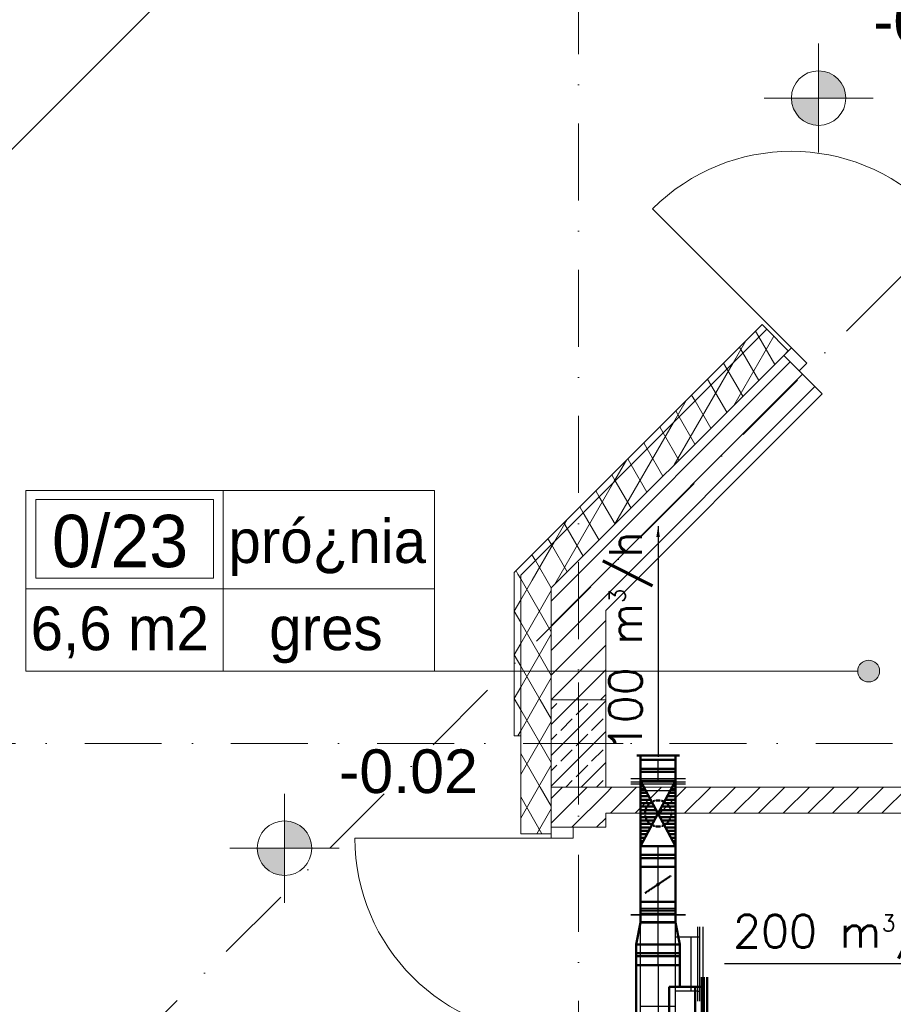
# Model space of a CAD drawing. Header units: millimetres. Extents: x -4612887 to -4536833, y -5457376 to -5415716.
# Tile 35 of 144: x -4606138 to -4602132, y -5438110 to -5433596. Entities that reach past the tile are written whole.
import ezdxf

# ---------------------------------------------------------------- set-up
doc = ezdxf.new("R2010")
doc.units = ezdxf.units.MM
doc.header["$MEASUREMENT"] = 0
doc.linetypes.add('DASHED', pattern=[0.75, 0.5, -0.25])
doc.linetypes.add('Kropki i Kreski', pattern=[670.277762, 352.777767, -176.388884, 0, -141.111112])
doc.layers.get('0').update_dxf_attribs({"color": 8, "lineweight": 18})
for name, color, linetype, lineweight in [('FLUID-N1', 7, 'Continuous', 30), ('FLUID-N1-150-ARRGR', 7, 'Continuous', 25), ('FLUID-Zmiany', 7, 'Continuous', 50), ('Linia', 8, 'Continuous', 18), ('Osie', 8, 'Continuous', 18), ('Slupy', 8, 'Continuous', 18), ('Strefy', 8, 'Continuous', 18), ('Wymiarowanie', 8, 'Continuous', 18), ('Ściany', 8, 'Continuous', 18), ('Ściany wewnętrzne', 7, 'Continuous', 18), ('Ściany zewnętrzne', 255, 'Continuous', 18)]:
    doc.layers.add(name, color=color, linetype=linetype, lineweight=lineweight)
doc.layers.add('FLUID-Zmiany-SYM', color=7, linetype='Continuous')
doc.styles.add('FDBES', font='simplex.shx')
doc.styles.add('GENERATED_STYLE_1', font='arial.ttf')
doc.styles.add('GENERATED_STYLE_3', font='txt')
doc.styles.add('GENERATED_STYLE_4', font='txt')
doc.dimstyles.new('FDBES', dxfattribs={"dimscale": 50, "dimtxt": 4, "dimasz": 2.5, "dimexe": 0.8, "dimexo": 2, "dimgap": 1, "dimtad": 1, "dimdsep": 46, "dimtxsty": 'FDBES', "dimcen": 2.5, "dimclrd": 4, "dimclre": 5, "dimadec": 0, "dimazin": 0, "dimtfac": 1, "dimtmove": 0, "dimatfit": 3, "dimfxl": 1, "dimarcsym": 0})
pattern_1 = [(60, (-4559356.9, -5416807.61), (-86.60254, 50), []), (120, (-4559356.9, -5416807.61), (86.60254, 50), [])]
pattern_2 = [(45, (-4559356.9, -5416807.61), (-56.56854, 56.56854), [])]

# ---------------------------------------------------------------- blocks, each defined once
blk = doc.blocks.new('*U130')
at = {"color": 7, "linetype": 'Continuous'}
blk.add_line((-257.5, 25), (257.5, 25), dxfattribs=at)
at = {"color": 0, "linetype": 'ByBlock', "lineweight": -2}
for p, q in [((-257.5, 10), (257.5, 10)), ((-212.5, 0), (-212.5, 10)), ((212.5, 0), (212.5, 10))]:
    blk.add_line(p, q, dxfattribs=at)
blk = doc.blocks.new('*U128')
at = {"color": 10, "linetype": 'Continuous', "lineweight": -2}
for p, q in [((-257.5, 200), (257.5, 200)), ((-312.5, -100), (-312.5, 100)), ((312.5, 100), (312.5, -100)), ((-212.5, 50), (212.5, 50))]:
    blk.add_line(p, q, dxfattribs=at)
at = {"color": 0, "linetype": 'ByBlock', "lineweight": -2}
for p, q in [((-212.5, 200), (-212.5, 50)), ((212.5, 50), (212.5, 200)), ((-312.5, 100), (-212.5, 100)), ((212.5, 100), (312.5, 100)), ((-212.5, 50), (212.5, 50)), ((-312.5, -100), (312.5, -100))]:
    blk.add_line(p, q, dxfattribs=at)
at = {"color": 7, "linetype": 'Continuous'}
blk.add_line((-212.5, 170), (212.5, 170), dxfattribs=at)
at = {"layer": 'FLUID-Zmiany-SYM', "color": 7, "linetype": 'Continuous'}
for p, q in [((0, 0), (0, 200)), ((-312.5, 0), (312.5, 0))]:
    blk.add_line(p, q, dxfattribs=at)
blk = doc.blocks.new('*U127')
at = {"color": 10, "linetype": 'Continuous', "lineweight": -2}
for p, q in [((-50, -100), (-50, 100)), ((50, 80), (50, -80))]:
    blk.add_line(p, q, dxfattribs=at)
at = {"color": 0, "linetype": 'ByBlock', "lineweight": -2}
for p, q in [((-50, 100), (50, 80)), ((-50, -100), (50, -80))]:
    blk.add_line(p, q, dxfattribs=at)
at = {"layer": 'FLUID-Zmiany-SYM', "color": 7, "linetype": 'Continuous'}
blk.add_line((-50, 0), (50, 0), dxfattribs=at)
blk = doc.blocks.new('*U126')
at = {"color": 10, "linetype": 'Continuous', "lineweight": -2}
for p, q in [((-47.5, -100), (-47.5, 100)), ((47.5, 100), (47.5, -100))]:
    blk.add_line(p, q, dxfattribs=at)
at = {"color": 0, "linetype": 'ByBlock', "lineweight": -2}
for p, q in [((-47.5, 100), (47.5, 100)), ((-47.5, -100), (47.5, -100))]:
    blk.add_line(p, q, dxfattribs=at)
at = {"color": 7, "linetype": 'Continuous'}
for p, q in [((-7.5, 100), (-7.5, -100)), ((7.5, 100), (7.5, -100))]:
    blk.add_line(p, q, dxfattribs=at)
at = {"layer": 'FLUID-Zmiany-SYM', "color": 7, "linetype": 'Continuous'}
blk.add_line((-47.5, 0), (47.5, 0), dxfattribs=at)
blk = doc.blocks.new('*U125')
at = {"linetype": 'Continuous'}
h = blk.add_hatch(dxfattribs=at)
h.set_pattern_fill('LINE', scale=127, angle=90, style=0)
h.paths.add_polyline_path([(-150, 80), (150, 80), (-150, -80), (150, -80)])
at = {"color": 10, "linetype": 'Continuous', "lineweight": -2}
for p, q in [((-150, -80), (-150, 80)), ((150, 80), (150, -80))]:
    blk.add_line(p, q, dxfattribs=at)
at = {"color": 0, "linetype": 'ByBlock', "lineweight": -2}
for p, q in [((-150, 80), (150, 80)), ((-150, -80), (150, -80))]:
    blk.add_line(p, q, dxfattribs=at)
at = {"color": 7, "linetype": 'Continuous'}
for p, q in [((-150, 80), (150, -80)), ((-150, -80), (150, 80))]:
    blk.add_line(p, q, dxfattribs=at)
at = {"color": 7, "linetype": 'DASHED'}
blk.add_circle((0, 0), 60, dxfattribs=at)
blk = doc.blocks.new('*U124')
at = {"color": 10, "linetype": 'Continuous', "lineweight": -2}
for p, q in [((-47.5, -80), (-47.5, 80)), ((47.5, 80), (47.5, -80))]:
    blk.add_line(p, q, dxfattribs=at)
at = {"color": 0, "linetype": 'ByBlock', "lineweight": -2}
for p, q in [((-47.5, 80), (47.5, 80)), ((-47.5, -80), (47.5, -80))]:
    blk.add_line(p, q, dxfattribs=at)
at = {"color": 7, "linetype": 'Continuous'}
for p, q in [((-7.5, 80), (-7.5, -80)), ((7.5, 80), (7.5, -80))]:
    blk.add_line(p, q, dxfattribs=at)
at = {"layer": 'FLUID-Zmiany-SYM', "color": 7, "linetype": 'Continuous'}
blk.add_line((-47.5, 0), (47.5, 0), dxfattribs=at)
blk = doc.blocks.new('*U123')
at = {"color": 0, "linetype": 'ByBlock', "lineweight": -2}
blk.add_line((-97.5, 20), (97.5, 20), dxfattribs=at)
at = {"color": 7, "linetype": 'Continuous'}
for p, q in [((-80, 0), (-80, 20)), ((80, 0), (80, 20))]:
    blk.add_line(p, q, dxfattribs=at)
at = {"color": 10, "linetype": 'Continuous', "lineweight": -2}
blk.add_line((80, 0), (-80, 0), dxfattribs=at)
blk = doc.blocks.new('*U122')
at = {"color": 10, "linetype": 'Continuous', "lineweight": -2}
for p, q in [((-47.5, -80), (-47.5, 80)), ((47.5, 80), (47.5, -80))]:
    blk.add_line(p, q, dxfattribs=at)
at = {"color": 0, "linetype": 'ByBlock', "lineweight": -2}
for p, q in [((-47.5, 80), (47.5, 80)), ((-47.5, -80), (47.5, -80))]:
    blk.add_line(p, q, dxfattribs=at)
at = {"color": 7, "linetype": 'Continuous'}
for p, q in [((-7.5, 80), (-7.5, -80)), ((7.5, 80), (7.5, -80))]:
    blk.add_line(p, q, dxfattribs=at)
at = {"layer": 'FLUID-Zmiany-SYM', "color": 7, "linetype": 'Continuous'}
blk.add_line((-47.5, 0), (47.5, 0), dxfattribs=at)
blk = doc.blocks.new('*U121')
at = {"color": 10, "linetype": 'Continuous', "lineweight": -2}
for p, q in [((-80, -80), (-80, 80)), ((80, 80), (80, -80))]:
    blk.add_line(p, q, dxfattribs=at)
at = {"color": 0, "linetype": 'ByBlock', "lineweight": -2}
for p, q in [((-80, 80), (80, 80)), ((-80, -80), (80, -80))]:
    blk.add_line(p, q, dxfattribs=at)
at = {"color": 7, "linetype": 'DASHED'}
blk.add_line((-40, 60), (40, -60), dxfattribs=at)
at = {"color": 7, "linetype": 'Continuous'}
blk.add_lwpolyline([(-4, 0, 8, 8, 1), (4, 0, 8, 8, 1)], format="xyseb", close=True, dxfattribs=at)
at = {"layer": 'FLUID-Zmiany-SYM', "color": 7, "linetype": 'Continuous'}
blk.add_line((-80, 0), (80, 0), dxfattribs=at)
blk = doc.blocks.new('*U120')
at = {"color": 10, "linetype": 'Continuous', "lineweight": -2}
for p, q in [((-47.5, -80), (-47.5, 80)), ((47.5, 80), (47.5, -80))]:
    blk.add_line(p, q, dxfattribs=at)
at = {"color": 0, "linetype": 'ByBlock', "lineweight": -2}
for p, q in [((-47.5, 80), (47.5, 80)), ((-47.5, -80), (47.5, -80))]:
    blk.add_line(p, q, dxfattribs=at)
at = {"color": 7, "linetype": 'Continuous'}
for p, q in [((-7.5, 80), (-7.5, -80)), ((7.5, 80), (7.5, -80))]:
    blk.add_line(p, q, dxfattribs=at)
at = {"layer": 'FLUID-Zmiany-SYM', "color": 7, "linetype": 'Continuous'}
blk.add_line((-47.5, 0), (47.5, 0), dxfattribs=at)
blk = doc.blocks.new('*U934')
at = {"color": 162, "linetype": 'Continuous', "lineweight": -2}
for p, q in [((-225, -125), (-225, 125)), ((225, 125), (225, -125)), ((170, -180), (-170, -180))]:
    blk.add_line(p, q, dxfattribs=at)
at = {"color": 0, "linetype": 'ByBlock', "lineweight": -2}
for p, q in [((-225, 80), (225, 80)), ((-225, -80), (225, -80)), ((-125, -180), (-125, -80)), ((125, -80), (125, -180))]:
    blk.add_line(p, q, dxfattribs=at)
at = {"color": 7, "linetype": 'Continuous'}
for p, q in [((-195, -80), (-195, 80)), ((195, 80), (195, -80)), ((125, -150), (-125, -150))]:
    blk.add_line(p, q, dxfattribs=at)
blk = doc.blocks.new('*U933')
at = {"color": 162, "linetype": 'Continuous', "lineweight": -2}
for p, q in [((-300, -125), (-300, 125)), ((300, 125), (300, -125))]:
    blk.add_line(p, q, dxfattribs=at)
at = {"color": 0, "linetype": 'ByBlock', "lineweight": -2}
for p, q in [((-300, 80), (300, 80)), ((-300, -80), (300, -80))]:
    blk.add_line(p, q, dxfattribs=at)
at = {"color": 7, "linetype": 'Continuous'}
for p, q in [((-270, -80), (-270, 80)), ((270, 80), (270, -80))]:
    blk.add_line(p, q, dxfattribs=at)
blk = doc.blocks.new('*U932')
at = {"color": 7, "linetype": 'Continuous'}
blk.add_line((-125, 25), (125, 25), dxfattribs=at)
at = {"color": 0, "linetype": 'ByBlock', "lineweight": -2}
for p, q in [((-125, 10), (125, 10)), ((-80, 0), (-80, 10)), ((80, 0), (80, 10))]:
    blk.add_line(p, q, dxfattribs=at)
blk = doc.blocks.new('*U931')
at = {"color": 7, "linetype": 'Continuous'}
blk.add_line((-170, 25), (170, 25), dxfattribs=at)
at = {"color": 0, "linetype": 'ByBlock', "lineweight": -2}
for p, q in [((-170, 10), (170, 10)), ((-125, 0), (-125, 10)), ((125, 0), (125, 10))]:
    blk.add_line(p, q, dxfattribs=at)
blk = doc.blocks.new('Linia_15', base_point=(-4604235.8, -5436582.1))
at = {"layer": 'Linia', "linetype": 'Continuous'}
blk.add_hatch(color=256, dxfattribs=at).paths.add_polyline_path([(-4602195.3, -5436582.1), (-4602199.1, -5436562.9), (-4602209.9, -5436546.7), (-4602226.1, -5436535.9), (-4602245.3, -5436532.1), (-4602264.4, -5436535.9), (-4602280.6, -5436546.7), (-4602291.5, -5436562.9), (-4602295.3, -5436582.1), (-4602291.5, -5436601.2), (-4602280.6, -5436617.4), (-4602264.4, -5436628.3), (-4602245.3, -5436632.1), (-4602226.1, -5436628.3), (-4602209.9, -5436617.4), (-4602199.1, -5436601.2)])
blk.add_line((-4604235.8, -5436582.1), (-4602295.3, -5436582.1), dxfattribs=at)
blk.add_circle((-4602245.3, -5436582.1), 50, dxfattribs=at)
blk = doc.blocks.new('Koty wysokościowe_5', base_point=(-4604923.7, -5437394))
at = {"layer": 'Wymiarowanie', "linetype": 'Continuous'}
for points in [[(-4604923.7, -5437394), (-4604798.7, -5437394), (-4604808.3, -5437346.2), (-4604835.3, -5437305.6), (-4604875.9, -5437278.6), (-4604923.7, -5437269)], [(-4604923.7, -5437394), (-4605048.7, -5437394), (-4605039.2, -5437441.9), (-4605012.1, -5437482.4), (-4604971.6, -5437509.5), (-4604923.7, -5437519)]]:
    blk.add_hatch(color=256, dxfattribs=at).paths.add_polyline_path(points)
for p, q in [((-4604923.7, -5437644), (-4604923.7, -5437144)), ((-4605173.7, -5437394), (-4604673.7, -5437394))]:
    blk.add_line(p, q, dxfattribs=at)
blk.add_circle((-4604923.7, -5437394), 125, dxfattribs=at)
at = {"layer": 'Wymiarowanie', "insert": (-4604673.7, -5437144), "char_height": 200, "attachment_point": 7, "style": 'GENERATED_STYLE_1'}
blk.add_mtext('{-0.02}', dxfattribs=at)
blk = doc.blocks.new('Koty wysokościowe_6', base_point=(-4602474.8, -5433955.6))
at = {"layer": 'Wymiarowanie', "linetype": 'Continuous'}
for points in [[(-4602474.8, -5433955.6), (-4602349.8, -5433955.6), (-4602359.3, -5433907.7), (-4602386.4, -5433867.2), (-4602426.9, -5433840.1), (-4602474.8, -5433830.6)], [(-4602474.8, -5433955.6), (-4602599.8, -5433955.6), (-4602590.3, -5434003.4), (-4602563.2, -5434044), (-4602522.6, -5434071.1), (-4602474.8, -5434080.6)]]:
    blk.add_hatch(color=256, dxfattribs=at).paths.add_polyline_path(points)
for p, q in [((-4602474.8, -5434205.6), (-4602474.8, -5433705.6)), ((-4602724.8, -5433955.6), (-4602224.8, -5433955.6))]:
    blk.add_line(p, q, dxfattribs=at)
blk.add_circle((-4602474.8, -5433955.6), 125, dxfattribs=at)
at = {"layer": 'Wymiarowanie', "insert": (-4602224.8, -5433705.6), "char_height": 200, "attachment_point": 7, "style": 'GENERATED_STYLE_1'}
blk.add_mtext('{-0.02}', dxfattribs=at)

msp = doc.modelspace()

# ---------------------------------------------------------------- hatches: boundary and pattern name
at = {"layer": 'Slupy', "linetype": 'Continuous'}
h = msp.add_hatch(dxfattribs=at)
h.set_pattern_fill('BETON_ZBROJONY', color=8, style=0, pattern_type=2)
h.set_pattern_definition([(45, (-4559356.9, -5416807.61), (-70.71068, 70.71068), []), (45, (-4559392.25, -5416772.26), (-70.71068, 70.71068), [75, -25])])
h.paths.add_polyline_path([(-4603700.7, -5437114.1), (-4603450.7, -5437114.1), (-4603450.7, -5436714.1), (-4603700.7, -5436714.1)])
at = {"layer": 'Ściany', "linetype": 'Continuous'}
h = msp.add_hatch(dxfattribs=at)
h.set_pattern_fill('IZOLACJA_MIĘKKA', color=8, style=0, pattern_type=2)
h.set_pattern_definition(pattern_1)
h.paths.add_polyline_path([(-4602733.9, -5434993.6), (-4603870.7, -5436130.4), (-4603840.7, -5436142.8), (-4602712.7, -5435014.8)])
h = msp.add_hatch(dxfattribs=at)
h.set_pattern_fill('IZOLACJA_MIĘKKA', color=8, style=0, pattern_type=2)
h.set_pattern_definition(pattern_1)
h.paths.add_polyline_path([(-4603840.7, -5436878.6), (-4603840.7, -5436142.8), (-4603870.7, -5436130.4), (-4603870.7, -5436878.6)])
at = {"layer": 'Ściany wewnętrzne', "linetype": 'Continuous'}
h = msp.add_hatch(dxfattribs=at)
h.set_pattern_fill('BLOCZKI_CERAMICZNE', color=8, style=0, pattern_type=2)
h.set_pattern_definition(pattern_2)
h.paths.add_polyline_path([(-4599275.7, -5437234.1), (-4599275.7, -5437114.1), (-4603450.7, -5437114.1), (-4603450.7, -5437234.1)])
at = {"layer": 'Ściany zewnętrzne', "linetype": 'Continuous'}
h = msp.add_hatch(dxfattribs=at)
h.set_pattern_fill('IZOLACJA_MIĘKKA', color=8, style=0, pattern_type=2)
h.set_pattern_definition(pattern_1)
h.paths.add_polyline_path([(-4603840.7, -5436142.8), (-4603700.7, -5436200.8), (-4602634.9, -5435135), (-4602613.7, -5435113.8), (-4602712.7, -5435014.8)])
h = msp.add_hatch(dxfattribs=at)
h.set_pattern_fill('BLOCZKI_CERAMICZNE', color=8, style=0, pattern_type=2)
h.set_pattern_definition(pattern_2)
h.paths.add_polyline_path([(-4603700.7, -5436200.8), (-4603450.7, -5436304.4), (-4602458.1, -5435311.8), (-4602564.2, -5435205.7), (-4602634.9, -5435135)])
h = msp.add_hatch(dxfattribs=at)
h.set_pattern_fill('IZOLACJA_MIĘKKA', color=8, style=0, pattern_type=2)
h.set_pattern_definition(pattern_1)
h.paths.add_polyline_path([(-4603840.7, -5436142.8), (-4603840.7, -5436714.1), (-4603700.7, -5436714.1), (-4603700.7, -5436200.8)])
h = msp.add_hatch(dxfattribs=at)
h.set_pattern_fill('BLOCZKI_CERAMICZNE', color=8, style=0, pattern_type=2)
h.set_pattern_definition(pattern_2)
h.paths.add_polyline_path([(-4603450.7, -5436714.1), (-4603450.7, -5436304.4), (-4603700.7, -5436200.8), (-4603700.7, -5436714.1)])
h = msp.add_hatch(dxfattribs=at)
h.set_pattern_fill('IZOLACJA_MIĘKKA', color=8, style=0, pattern_type=2)
h.set_pattern_definition(pattern_1)
h.paths.add_polyline_path([(-4603840.7, -5436714.1), (-4603840.7, -5437114.1), (-4603700.7, -5437114.1), (-4603700.7, -5436714.1)])
h = msp.add_hatch(dxfattribs=at)
h.set_pattern_fill('IZOLACJA_MIĘKKA', color=8, style=0, pattern_type=2)
h.set_pattern_definition(pattern_1)
h.paths.add_polyline_path([(-4603840.7, -5437114.1), (-4603840.7, -5437327.6), (-4603700.7, -5437327.6), (-4603700.7, -5437297.6), (-4603700.7, -5437114.1)])
h = msp.add_hatch(dxfattribs=at)
h.set_pattern_fill('BLOCZKI_CERAMICZNE', color=8, style=0, pattern_type=2)
h.set_pattern_definition(pattern_2)
h.paths.add_polyline_path([(-4603450.7, -5437114.1), (-4603700.7, -5437114.1), (-4603700.7, -5437297.6), (-4603600.7, -5437297.6), (-4603450.7, -5437297.6)])

# ---------------------------------------------------------------- linework, layer by layer
at = {"layer": 'Linia', "color": 8, "linetype": 'Continuous', "lineweight": 0}
msp.add_line((-4606840.7, -5434857.7), (-4587699, -5415716), dxfattribs=at)
at = {"layer": 'Osie', "color": 8, "linetype": 'Kropki i Kreski'}
for p, q in [((-4603575.7, -5455206.5), (-4603575.7, -5416605.5)), ((-4606612.7, -5439289.6), (-4584413.8, -5417090.7)), ((-4551857, -5436914.1), (-4607179.5, -5436914.1))]:
    msp.add_line(p, q, dxfattribs=at)
at = {"layer": 'Slupy', "color": 8, "linetype": 'Continuous'}
for p, q in [((-4603575.7, -5436834.1), (-4603575.7, -5436634.1)), ((-4603655.7, -5436914.1), (-4603780.7, -5436914.1)), ((-4603495.7, -5436914.1), (-4603370.7, -5436914.1)), ((-4603575.7, -5436994.1), (-4603575.7, -5437194.1))]:
    msp.add_line(p, q, dxfattribs=at)
at = {"layer": 'Slupy', "color": 8, "linetype": 'Continuous', "flags": 128}
msp.add_lwpolyline([(-4603700.7, -5437114.1), (-4603450.7, -5437114.1), (-4603450.7, -5436714.1), (-4603700.7, -5436714.1)], close=True, dxfattribs=at)
at = {"layer": 'Slupy', "color": 8, "linetype": 'Continuous'}
msp.add_point((-4603575.7, -5436914.1), dxfattribs=at)
at = {"layer": 'Strefy', "color": 8, "linetype": 'Continuous'}
for p, q in [((-4606109.5, -5435753.8), (-4604235.8, -5435753.8)), ((-4606109.5, -5436582.1), (-4606109.5, -5435753.8)), ((-4605204.3, -5435753.8), (-4605204.3, -5436582.1)), ((-4604235.8, -5435753.8), (-4604235.8, -5436582.1)), ((-4606064.3, -5435795.3), (-4605249.6, -5435795.3)), ((-4606064.3, -5436156.7), (-4606064.3, -5435795.3)), ((-4605249.6, -5435795.3), (-4605249.6, -5436156.7)), ((-4605249.6, -5436156.7), (-4606064.3, -5436156.7)), ((-4606109.5, -5436205.6), (-4604235.8, -5436205.6)), ((-4604235.8, -5436582.1), (-4606109.5, -5436582.1))]:
    msp.add_line(p, q, dxfattribs=at)
at = {"layer": 'Ściany', "color": 8, "linetype": 'Continuous', "flags": 128}
for points in [[(-4602733.9, -5434993.6), (-4603870.7, -5436130.4)], [(-4603840.7, -5436142.8), (-4602712.7, -5435014.8)], [(-4602712.7, -5435014.8), (-4602733.9, -5434993.6)], [(-4603870.7, -5436130.4), (-4603870.7, -5436878.6)], [(-4603840.7, -5436878.6), (-4603840.7, -5436142.8)], [(-4603870.7, -5436878.6), (-4603840.7, -5436878.6)]]:
    msp.add_lwpolyline(points, dxfattribs=at)
at = {"layer": 'Ściany wewnętrzne', "color": 8, "linetype": 'Continuous', "flags": 128}
for points in [[(-4599275.7, -5437114.1), (-4603450.7, -5437114.1)], [(-4603450.7, -5437234.1), (-4599245.4, -5437234.1)]]:
    msp.add_lwpolyline(points, dxfattribs=at)
at = {"layer": 'Ściany zewnętrzne', "color": 8, "linetype": 'Continuous'}
for p, q in [((-4602599.6, -5435099.7), (-4603236, -5434463.3)), ((-4602712.7, -5435014.8), (-4602613.7, -5435113.8)), ((-4602634.9, -5435135), (-4602599.6, -5435099.7)), ((-4602599.6, -5435099.7), (-4602528.9, -5435170.4)), ((-4602634.9, -5435135), (-4603700.7, -5436200.8)), ((-4602613.7, -5435113.8), (-4602634.9, -5435135)), ((-4602613.7, -5435113.8), (-4602634.9, -5435135)), ((-4602634.9, -5435135), (-4602564.2, -5435205.7)), ((-4602564.2, -5435205.7), (-4602634.9, -5435135)), ((-4602634.9, -5435135), (-4602564.2, -5435205.7)), ((-4602528.9, -5435170.4), (-4602564.2, -5435205.7)), ((-4602564.2, -5435205.7), (-4602458.1, -5435311.8)), ((-4603700.7, -5436200.8), (-4603700.7, -5436714.1)), ((-4603700.7, -5437114.1), (-4603700.7, -5436714.1)), ((-4603700.7, -5437114.1), (-4603700.7, -5437297.6)), ((-4603700.7, -5437327.6), (-4603700.7, -5437297.6)), ((-4603700.7, -5437297.6), (-4603600.7, -5437297.6)), ((-4603700.7, -5437297.6), (-4603700.7, -5437347.6)), ((-4603600.7, -5437297.6), (-4603700.7, -5437297.6)), ((-4603700.7, -5437297.6), (-4603600.7, -5437297.6)), ((-4603700.7, -5437327.6), (-4603700.7, -5437297.6)), ((-4603600.7, -5437297.6), (-4603450.7, -5437297.6)), ((-4603600.7, -5437347.6), (-4603600.7, -5437297.6)), ((-4603700.7, -5437347.6), (-4604600.7, -5437347.6)), ((-4603840.7, -5437327.6), (-4603700.7, -5437327.6)), ((-4603700.7, -5437347.6), (-4603600.7, -5437347.6))]:
    msp.add_line(p, q, dxfattribs=at)
at = {"layer": 'Ściany zewnętrzne', "color": 8, "linetype": 'Continuous', "flags": 128}
for points in [[(-4602712.7, -5435014.8), (-4603840.7, -5436142.8)], [(-4603450.7, -5436304.4), (-4602458.1, -5435311.8)], [(-4603840.7, -5436142.8), (-4603840.7, -5437327.6)], [(-4603450.7, -5437114.1), (-4603450.7, -5436304.4)], [(-4603450.7, -5437297.6), (-4603450.7, -5437234.1)]]:
    msp.add_lwpolyline(points, dxfattribs=at)
at = {"layer": 'Ściany zewnętrzne', "color": 8, "linetype": 'Continuous'}
for centre, start, end in [((-4602599.6, -5435099.7), 45, 135), ((-4603700.7, -5437347.6), 180, 270)]:
    msp.add_arc(centre, 900, start, end, dxfattribs=at)

# ---------------------------------------------------------------- block references
at = {"layer": 'FLUID-N1', "color": 162, "linetype": 'Continuous'}
msp.add_blockref('*U932', (-4603210.7, -5437099.6), dxfattribs=at)
for name, p, rotation in [('*U933', (-4603210.7, -5437399.6), 90), ('*U934', (-4603210.7, -5437924.6), 90), ('*U931', (-4603030.7, -5437924.6), 270)]:
    msp.add_blockref(name, p, dxfattribs=dict(at, rotation=rotation))
at = {"layer": 'FLUID-Zmiany', "color": 10, "linetype": 'Continuous'}
msp.add_blockref('*U123', (-4603210.7, -5436989.6), dxfattribs=at)
for name, p, rotation in [('*U122', (-4603210.7, -5437037.1), 90), ('*U125', (-4603210.7, -5437234.6), 90), ('*U124', (-4603210.7, -5437432.1), 90), ('*U121', (-4603210.7, -5437559.6), 90), ('*U120', (-4603210.7, -5437687.1), 90), ('*U127', (-4603210.7, -5437784.6), 90), ('*U126', (-4603210.7, -5437882.1), 90), ('*U128', (-4603210.7, -5438242.1), 270), ('*U130', (-4603010.7, -5438242.1), 270)]:
    msp.add_blockref(name, p, dxfattribs=dict(at, rotation=rotation))
at = {"layer": 'Linia', "color": 8, "linetype": 'Continuous'}
msp.add_blockref('Linia_15', (-4604235.8, -5436582.1), dxfattribs=at)
at = {"layer": 'Wymiarowanie', "color": 8}
for name, p in [('Koty wysokościowe_6', (-4602474.8, -5433955.6)), ('Koty wysokościowe_5', (-4604923.7, -5437394))]:
    msp.add_blockref(name, p, dxfattribs=at)

# ---------------------------------------------------------------- texts
at = {"layer": 'FLUID-N1-150-ARRGR', "color": 60, "insert": (-4603210.7, -5436446), "char_height": 150, "attachment_point": 5, "rotation": 90, "style": 'FDBES'}
msp.add_mtext('100 m{\\A2;\\H0.5x;3}/h\\P ', dxfattribs=at)
at = {"layer": 'FLUID-N1-150-ARRGR', "color": 60, "insert": (-4602362.8, -5437924.6), "char_height": 150, "attachment_point": 5, "style": 'FDBES'}
msp.add_mtext('200 m{\\A2;\\H0.5x;3}/h\\P ', dxfattribs=at)
at = {"layer": 'Strefy', "color": 8, "linetype": 'Continuous', "attachment_point": 4}
for s, insert, char_height, style in [('{0/23}', (-4605990.1, -5435987.5), 240, 'GENERATED_STYLE_4'), ('{pró¿nia}', (-4605181.2, -5436016.8), 200, 'GENERATED_STYLE_3'), ('{6,6 m2}', (-4606088, -5436405.2), 200, 'GENERATED_STYLE_3'), ('{gres}', (-4604993.9, -5436416.4), 200, 'GENERATED_STYLE_3')]:
    msp.add_mtext(s, dxfattribs=dict(at, insert=insert, char_height=char_height, style=style))

# ---------------------------------------------------------------- leaders
at = {"layer": 'FLUID-N1-150-ARRGR'}
for points in [[(-4603210.7, -5435917.5), (-4603210.7, -5436974.6)], [(-4601820, -5437924.6), (-4602905.7, -5437924.6)]]:
    msp.add_leader(points, dimstyle='FDBES', override={"dimscale": 20, "dimclrd": 7}, dxfattribs=at)

doc.saveas('drawing.dxf')
